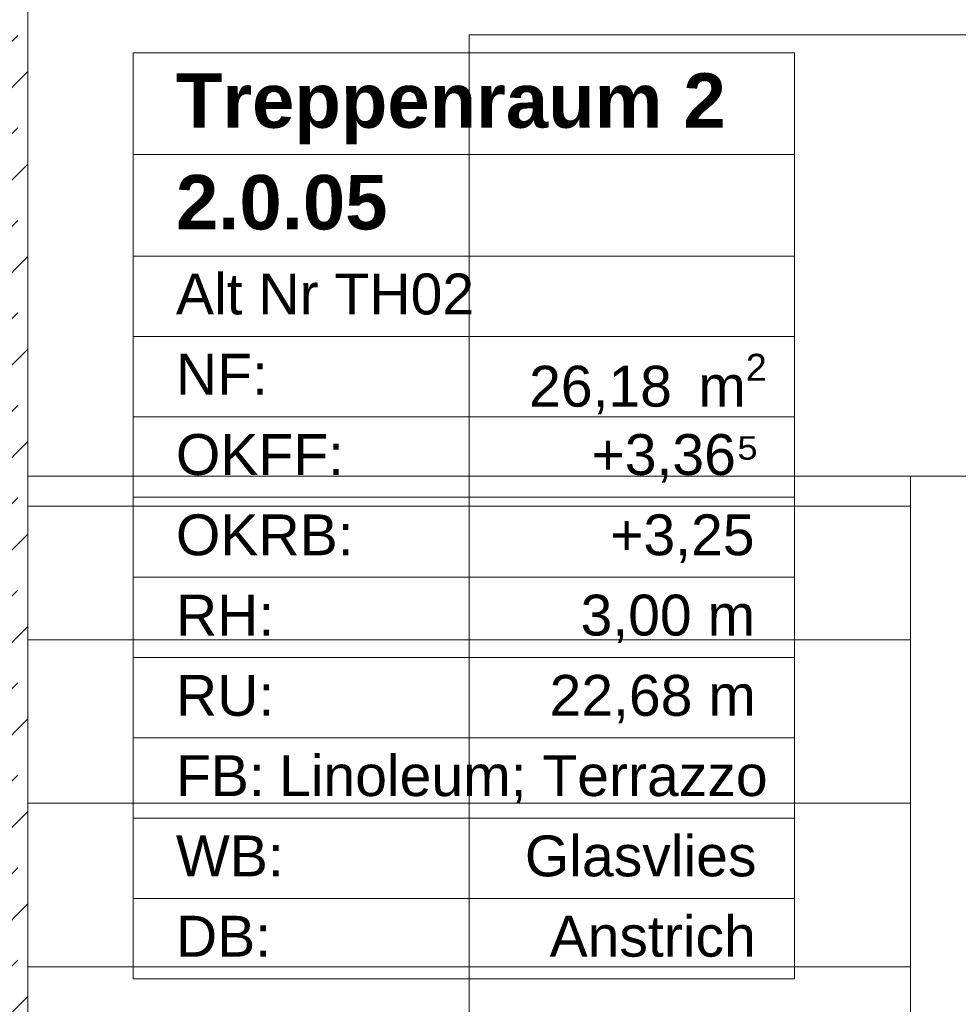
# Model space of a CAD drawing. Header units: metres. Extents: x -3.6 to 85.2, y -11 to 16.8.
# Tile 148 of 183: x 11.4 to 13.1, y 11.1 to 12.9. Entities that reach past the tile are written whole.
import ezdxf

# ---------------------------------------------------------------- set-up
doc = ezdxf.new("R2010")
doc.units = ezdxf.units.M
doc.header["$MEASUREMENT"] = 0
for name, color, linetype in [('401 - Zone.Raum_ Raumbegrenzung_ Whg.', 7, 'Continuous'), ('605 - Struktur.Wand Innen', 7, 'Continuous'), ('610 - Struktur.Treppe_ Rampe', 7, 'Continuous')]:
    doc.layers.add(name, color=color, linetype=linetype)
doc.styles.add('ERSTELLTER_STIL_1', font='txt')
doc.styles.add('ERSTELLTER_STIL_2', font='txt')

msp = doc.modelspace()

# ---------------------------------------------------------------- hatches: boundary and pattern name
at = {"layer": '605 - Struktur.Wand Innen', "linetype": 'Continuous', "lineweight": 0, "true_color": 0x000000}
h = msp.add_hatch(dxfattribs=at)
h.set_pattern_fill('Beton__Stahlbeton_0001', color=18, style=0, pattern_type=2)
h.set_pattern_definition([(45, (0, 0), (-0.0848528, 0.0848528), []), (45, (-0.04243, 0.04243), (-0.0848528, 0.0848528), [0.09, -0.03])])
h.paths.add_polyline_path([(11.41, 13), (11.25, 13), (11.25, 8.5), (11.41, 8.5)])

# ---------------------------------------------------------------- linework, layer by layer
at = {"layer": '401 - Zone.Raum_ Raumbegrenzung_ Whg.', "color": 7, "linetype": 'Continuous', "lineweight": 9}
for p, q in [((12.8169, 12.8022), (11.6031, 12.8022)), ((11.6031, 12.8022), (11.6031, 11.1031)), ((11.6031, 12.8022), (12.8169, 12.8022)), ((11.6031, 12.6156), (11.6031, 12.8022)), ((12.8169, 11.1031), (12.8169, 12.8022)), ((12.8169, 12.8022), (12.8169, 12.6156)), ((12.8169, 12.6156), (11.6031, 12.6156)), ((11.6031, 12.6156), (12.8169, 12.6156)), ((11.6031, 12.429), (11.6031, 12.6156)), ((12.8169, 12.6156), (12.8169, 12.429)), ((12.8169, 12.429), (11.6031, 12.429)), ((11.6031, 12.429), (12.8169, 12.429)), ((11.6031, 12.2817), (11.6031, 12.429)), ((12.8169, 12.429), (12.8169, 12.2817)), ((12.8169, 12.2817), (11.6031, 12.2817)), ((11.6031, 12.2817), (12.8169, 12.2817)), ((11.6031, 12.1343), (11.6031, 12.2817)), ((12.8169, 12.2817), (12.8169, 12.1343)), ((12.8169, 12.1343), (11.6031, 12.1343)), ((11.6031, 12.1343), (12.8169, 12.1343)), ((11.6031, 11.987), (11.6031, 12.1343)), ((12.8169, 12.1343), (12.8169, 11.987)), ((12.8169, 11.987), (11.6031, 11.987)), ((11.6031, 11.987), (12.8169, 11.987)), ((11.6031, 11.8397), (11.6031, 11.987)), ((12.8169, 11.987), (12.8169, 11.8397)), ((12.8169, 11.8397), (11.6031, 11.8397)), ((11.6031, 11.8397), (12.8169, 11.8397)), ((11.6031, 11.6924), (11.6031, 11.8397)), ((12.8169, 11.8397), (12.8169, 11.6924)), ((12.8169, 11.6924), (11.6031, 11.6924)), ((11.6031, 11.6924), (12.8169, 11.6924)), ((11.6031, 11.5451), (11.6031, 11.6924)), ((12.8169, 11.6924), (12.8169, 11.5451)), ((12.8169, 11.5451), (11.6031, 11.5451)), ((11.6031, 11.5451), (12.8169, 11.5451)), ((11.6031, 11.3977), (11.6031, 11.5451)), ((12.8169, 11.5451), (12.8169, 11.3977)), ((12.8169, 11.3977), (11.6031, 11.3977)), ((11.6031, 11.3977), (12.8169, 11.3977)), ((11.6031, 11.2504), (11.6031, 11.3977)), ((12.8169, 11.3977), (12.8169, 11.2504)), ((12.8169, 11.2504), (11.6031, 11.2504)), ((11.6031, 11.2504), (12.8169, 11.2504)), ((11.6031, 11.1031), (11.6031, 11.2504)), ((12.8169, 11.2504), (12.8169, 11.1031)), ((11.6031, 11.1031), (12.8169, 11.1031)), ((12.8169, 11.1031), (11.6031, 11.1031))]:
    msp.add_line(p, q, dxfattribs=at)
at = {"layer": '605 - Struktur.Wand Innen', "color": 7, "linetype": 'Continuous', "lineweight": 18, "flags": 128}
msp.add_lwpolyline([(11.41, 8.5), (11.41, 13)], dxfattribs=at)
at = {"layer": '610 - Struktur.Treppe_ Rampe', "color": 7, "linetype": 'Continuous', "lineweight": 18}
for p, q in [((11.41, 13.645), (11.41, 12.025)), ((14.03, 12.835), (12.22, 12.835)), ((12.22, 12.835), (12.22, 12.025)), ((11.41, 12.025), (13.03, 12.025)), ((11.41, 12.025), (11.41, 11.725)), ((13.03, 12.025), (11.41, 12.025)), ((12.22, 12.025), (12.22, 9.925)), ((13.03, 12.025), (13.22, 12.025)), ((13.03, 11.725), (13.03, 12.025)), ((11.41, 11.725), (13.03, 11.725)), ((13.03, 11.725), (11.41, 11.725)), ((11.41, 11.725), (11.41, 11.425)), ((13.03, 11.425), (13.03, 11.725)), ((11.41, 11.425), (13.03, 11.425)), ((13.03, 11.425), (11.41, 11.425)), ((11.41, 11.425), (11.41, 11.125)), ((13.03, 11.125), (13.03, 11.425)), ((11.41, 11.125), (13.03, 11.125)), ((13.03, 11.125), (11.41, 11.125)), ((11.41, 11.125), (11.41, 10.825)), ((13.03, 10.825), (13.03, 11.125))]:
    msp.add_line(p, q, dxfattribs=at)
at = {"layer": '610 - Struktur.Treppe_ Rampe', "color": 7, "linetype": 'Continuous', "lineweight": 13}
for p, q in [((11.41, 13.645), (11.41, 12.025)), ((11.41, 12.025), (13.03, 12.025)), ((11.41, 12.025), (11.41, 9.4573)), ((13.03, 12.025), (13.22, 12.025)), ((13.03, 10.3926), (13.03, 12.025)), ((13.03, 11.9702), (11.41, 11.9702))]:
    msp.add_line(p, q, dxfattribs=at)

# ---------------------------------------------------------------- texts
at = {"layer": '401 - Zone.Raum_ Raumbegrenzung_ Whg.', "color": 7, "lineweight": 9, "attachment_point": 1}
for s, insert, char_height, style in [('\\A1;{\\pqj;\\pt0;\\fArial|b1|i0|c0|p38;}', (12.7383, 12.7875), 0.1, 'ERSTELLTER_STIL_1'), ('\\A1;{\\pqj;\\pt0;\\fArial|b1|i0|c0|p38;Treppenraum 2}', (11.6817, 12.7646), 0.1, 'ERSTELLTER_STIL_1'), ('\\A1;{\\pqj;\\pt0;\\fArial|b1|i0|c0|p38;}', (12.7383, 12.6009), 0.1, 'ERSTELLTER_STIL_1'), ('\\A1;{\\pql;\\pt0;\\fArial|b1|i0|c0|p38;2.0.05}', (11.6817, 12.578), 0.1, 'ERSTELLTER_STIL_1'), ('\\A1;{\\pqj;\\pt0;\\fArial|b0|i0|c0|p38;}', (12.7383, 12.4143), 0.075, 'ERSTELLTER_STIL_2'), ('\\A1;{\\pqj;\\pt0;\\fArial|b0|i0|c0|p38;Alt Nr TH02}', (11.6817, 12.3971), 0.075, 'ERSTELLTER_STIL_2'), ('\\A1;{\\pqj;\\pt0;\\fArial|b0|i0|c0|p38;NF: }', (11.6817, 12.2498), 0.075, 'ERSTELLTER_STIL_2'), ('\\A1;{\\pql;\\pt0,0.05;\\fArial|b0|i0|c0|p38;26,18\\fArial|b0|i0|c0|p38;\\A1{\\H.66x;\\S^  ;}\\fArial|b0|i0|c0|p38; m\\fArial|b0|i0|c0|p38;\\A1{\\H.66x;\\S2^  ;}}', (12.3298, 12.2498), 0.075, 'ERSTELLTER_STIL_2'), ('\\A1;{\\pqj;\\pt0;\\fArial|b0|i0|c0|p38;+3,36⁵}', (12.4442, 12.1025), 0.075, 'ERSTELLTER_STIL_2'), ('\\A1;{\\pqj;\\pt0;\\fArial|b0|i0|c0|p38;OKFF: }', (11.6817, 12.1025), 0.075, 'ERSTELLTER_STIL_2'), ('\\A1;{\\pqj;\\pt0;\\fArial|b0|i0|c0|p38;OKRB: }', (11.6817, 11.9551), 0.075, 'ERSTELLTER_STIL_2'), ('\\A1;{\\pqj;\\pt0;\\fArial|b0|i0|c0|p38;+3,25}', (12.4785, 11.9551), 0.075, 'ERSTELLTER_STIL_2'), ('\\A1;{\\pqj;\\pt0;\\fArial|b0|i0|c0|p38;RH: }', (11.6817, 11.8078), 0.075, 'ERSTELLTER_STIL_2'), ('\\A1;{\\pqj;\\pt0;\\fArial|b0|i0|c0|p38;3,00 m}', (12.4243, 11.8078), 0.075, 'ERSTELLTER_STIL_2'), ('\\A1;{\\pqj;\\pt0;\\fArial|b0|i0|c0|p38;RU: }', (11.6817, 11.6605), 0.075, 'ERSTELLTER_STIL_2'), ('\\A1;{\\pqj;\\pt0;\\fArial|b0|i0|c0|p38;22,68 m}', (12.3674, 11.6605), 0.075, 'ERSTELLTER_STIL_2'), ('\\A1;{\\pqj;\\pt0;\\fArial|b0|i0|c0|p38;FB: }', (11.6817, 11.5132), 0.075, 'ERSTELLTER_STIL_2'), ('\\A1;{\\pqj;\\pt0;\\fArial|b0|i0|c0|p38;Linoleum; Terrazzo}', (11.8709, 11.5132), 0.075, 'ERSTELLTER_STIL_2'), ('\\A1;{\\pqj;\\pt0;\\fArial|b0|i0|c0|p38;WB: }', (11.6817, 11.3659), 0.075, 'ERSTELLTER_STIL_2'), ('\\A1;{\\pqj;\\pt0;\\fArial|b0|i0|c0|p38;Glasvlies}', (12.3221, 11.3659), 0.075, 'ERSTELLTER_STIL_2'), ('\\A1;{\\pqj;\\pt0;\\fArial|b0|i0|c0|p38;Anstrich}', (12.3674, 11.2185), 0.075, 'ERSTELLTER_STIL_2'), ('\\A1;{\\pqj;\\pt0;\\fArial|b0|i0|c0|p38;DB: }', (11.6817, 11.2185), 0.075, 'ERSTELLTER_STIL_2')]:
    msp.add_mtext(s, dxfattribs=dict(at, insert=insert, char_height=char_height, style=style))

doc.saveas('drawing.dxf')
